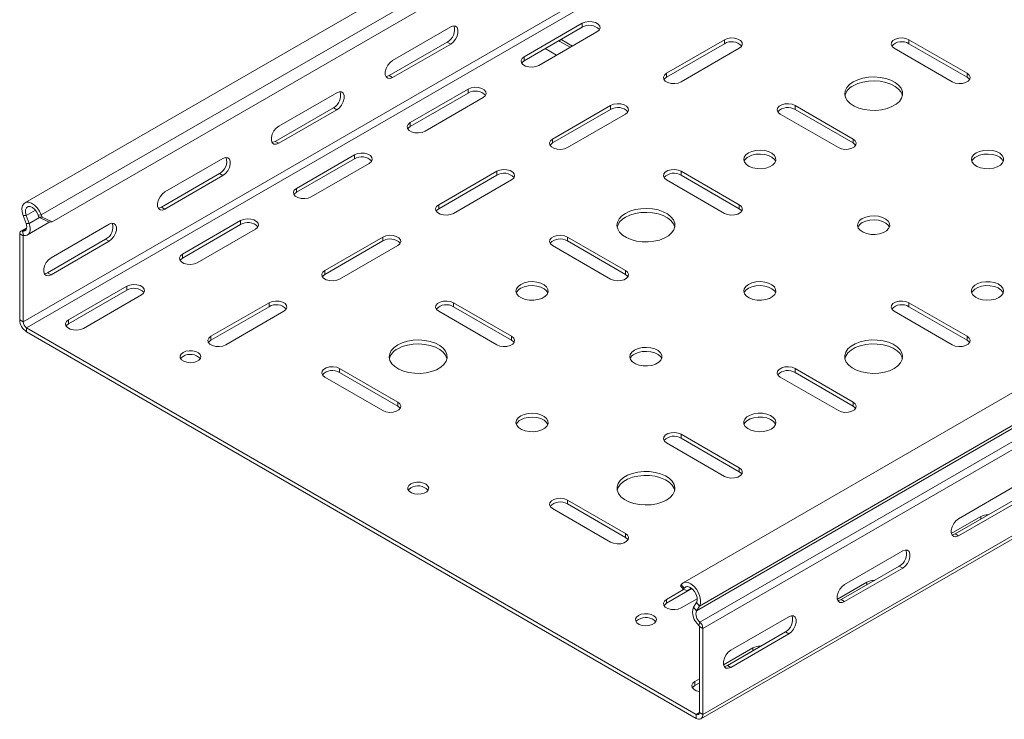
# Model space of a CAD drawing. Header units: millimetres. Extents: x -337 to 4147, y -1590 to -64.
# Tile 1 of 41: x -337 to -31, y -1318 to -1101. Entities that reach past the tile are written whole.
import ezdxf

# ---------------------------------------------------------------- set-up
doc = ezdxf.new("R2010")
doc.units = ezdxf.units.MM

msp = doc.modelspace()

# ---------------------------------------------------------------- linework, layer by layer
at = {"color": 7, "linetype": 'Continuous', "lineweight": 15}
for p, q in [((-87.85, -1015.26), (-335.33, -1158.13)), ((-326.92, -1164.07), (-83.68, -1023.65)), ((-221.18, -1113.96), (-203.15, -1103.55)), ((-162.32, -1102.43), (-180.35, -1112.84)), ((-162.32, -1103.66), (-180.35, -1114.07)), ((-175.75, -1115.5), (-157.72, -1105.09)), ((-222.25, -1118.66), (-204.21, -1108.25)), ((-203.15, -1108.86), (-221.18, -1119.27)), ((-169.21, -1108.05), (-169.59, -1107.86)), ((-166.03, -1109.88), (-169.21, -1108.05)), ((-165.32, -1109.48), (-168.86, -1107.43)), ((-118.12, -1107.54), (-136.15, -1117.95)), ((-118.12, -1108.76), (-136.15, -1119.17)), ((-42.82, -1117.95), (-60.85, -1107.54)), ((-42.82, -1119.17), (-60.85, -1108.76)), ((-173.81, -1110.29), (-170.27, -1112.33)), ((-131.56, -1120.6), (-113.53, -1110.19)), ((-65.44, -1110.19), (-47.41, -1120.6)), ((-256.54, -1134.37), (-238.51, -1123.96)), ((-197.67, -1122.84), (-215.7, -1133.25)), ((-197.67, -1124.07), (-215.7, -1134.48)), ((-211.11, -1135.91), (-193.08, -1125.5)), ((-153.48, -1127.95), (-171.51, -1138.36)), ((-78.17, -1138.36), (-96.2, -1127.95)), ((-257.6, -1139.07), (-239.57, -1128.66)), ((-238.51, -1129.27), (-256.54, -1139.68)), ((-153.48, -1129.17), (-171.51, -1139.58)), ((-166.91, -1141.01), (-148.88, -1130.6)), ((-100.8, -1130.6), (-82.77, -1141.01)), ((-78.17, -1139.58), (-96.2, -1129.17)), ((116.51, -1133.23), (-130.98, -1276.1)), ((-233.03, -1143.25), (-251.06, -1153.66)), ((-291.9, -1154.78), (-273.86, -1144.37)), ((-233.03, -1144.48), (-251.06, -1154.89)), ((-246.46, -1156.32), (-228.43, -1145.91)), ((-292.96, -1159.48), (-274.92, -1149.07)), ((-188.83, -1148.36), (-206.87, -1158.77)), ((-113.53, -1158.77), (-131.56, -1148.36)), ((-273.86, -1149.68), (-291.9, -1160.09)), ((-188.83, -1149.58), (-206.87, -1159.99)), ((-202.27, -1161.42), (-184.24, -1151.01)), ((-136.15, -1151.01), (-118.12, -1161.42)), ((-113.53, -1159.99), (-131.56, -1149.58)), ((-334.99, -1164.6), (-335.89, -1162.13)), ((-334.06, -1164.56), (-334.96, -1162.1)), ((-334.55, -1168.12), (-327.58, -1164.09)), ((-331.21, -1161.95), (-330.98, -1162.59)), ((-330.98, -1162.59), (-330.04, -1162.56)), ((-327.86, -1164.11), (-330.98, -1162.59)), ((-330.28, -1161.92), (-330.04, -1162.56)), ((-330.04, -1162.56), (-326.92, -1164.07)), ((-326.92, -1164.07), (-327.86, -1164.11)), ((-327.25, -1175.19), (-309.22, -1164.78)), ((-268.38, -1163.66), (-286.42, -1174.07)), ((-336.97, -1194.48), (-336.97, -1167.79)), ((-334.8, -1165.92), (-336.6, -1166.96)), ((-268.38, -1164.89), (-286.42, -1175.3)), ((-281.82, -1176.73), (-263.79, -1166.32)), ((-335.91, -1195.1), (-335.91, -1168.4)), ((-328.31, -1179.89), (-310.28, -1169.48)), ((-309.22, -1170.09), (-327.25, -1180.5)), ((-224.19, -1168.77), (-242.22, -1179.18)), ((-224.19, -1169.99), (-242.22, -1180.4)), ((-148.88, -1179.18), (-166.91, -1168.77)), ((-148.88, -1180.4), (-166.91, -1169.99)), ((-237.62, -1181.83), (-219.59, -1171.42)), ((-171.51, -1171.42), (-153.48, -1181.83)), ((-303.74, -1184.07), (-321.77, -1194.48)), ((-303.74, -1185.3), (-321.77, -1195.71)), ((-317.17, -1197.14), (-299.14, -1186.73)), ((-259.55, -1189.18), (-277.58, -1199.59)), ((-184.24, -1199.59), (-202.27, -1189.18)), ((-42.82, -1199.59), (-60.85, -1189.18)), ((-259.55, -1190.4), (-277.58, -1200.81)), ((-272.98, -1202.24), (-254.95, -1191.83)), ((-206.87, -1191.83), (-188.83, -1202.24)), ((-184.24, -1200.81), (-202.27, -1190.4)), ((-65.44, -1191.83), (-47.41, -1202.24)), ((-42.82, -1200.81), (-60.85, -1190.4)), ((-126.96, -1316.94), (-334.85, -1196.93)), ((-126.96, -1318.17), (-334.85, -1198.16)), ((-219.59, -1220), (-237.62, -1209.59)), ((-78.17, -1220), (-96.2, -1209.59)), ((-242.22, -1212.24), (-224.19, -1222.65)), ((-219.59, -1221.22), (-237.62, -1210.81)), ((-100.8, -1212.24), (-82.77, -1222.65)), ((-78.17, -1221.22), (-96.2, -1210.81)), ((-113.53, -1240.41), (-131.56, -1230)), ((-113.53, -1241.63), (-131.56, -1231.22)), ((-136.15, -1232.65), (-118.12, -1243.06)), ((-125.46, -1318.32), (16.58, -1236.32)), ((-27.44, -1245.81), (-45.47, -1256.22)), ((-148.88, -1260.82), (-166.91, -1250.41)), ((-171.51, -1253.06), (-153.48, -1263.47)), ((-148.88, -1262.04), (-166.91, -1251.63)), ((-46.53, -1260.92), (-28.5, -1250.51)), ((-45.47, -1261.53), (-27.44, -1251.12)), ((-38.57, -1255.51), (-47.7, -1260.78)), ((-62.79, -1266.22), (-80.82, -1276.63)), ((-81.88, -1281.33), (-63.85, -1270.92)), ((-80.82, -1281.94), (-62.79, -1271.53)), ((-128.25, -1277.89), (-136.15, -1282.45)), ((-131.77, -1277.02), (-131.54, -1276.65)), ((-131.77, -1277.02), (-130.83, -1278.13)), ((-130.83, -1278.13), (-130.6, -1277.76)), ((-129.71, -1278.49), (-128.42, -1277.75)), ((-73.93, -1275.92), (-83.06, -1281.19)), ((-130.81, -1278.14), (-136.15, -1281.23)), ((-130.83, -1278.13), (-129.71, -1278.49)), ((-131.56, -1283.88), (-126.62, -1281.03)), ((-126.86, -1282.23), (-127.76, -1283.66)), ((-125.92, -1283.35), (-126.82, -1284.77)), ((-98.15, -1286.63), (-116.18, -1297.04)), ((-125.9, -1289.63), (-125.9, -1316.33)), ((-124.84, -1290.25), (-124.84, -1316.94)), ((-117.24, -1301.74), (-99.21, -1291.33)), ((-116.18, -1302.35), (-98.15, -1291.94)), ((-109.28, -1296.33), (-118.41, -1301.6)), ((-125.9, -1305.92), (-127.32, -1306.74)), ((-125.9, -1307.15), (-127.32, -1307.96))]:
    msp.add_line(p, q, dxfattribs=at)
at = {"color": 7, "linetype": 'Continuous', "lineweight": 0}
for p, q in [((-330.28, -1161.92), (-82.79, -1019.05)), ((-335.91, -1195.1), (-88.43, -1052.22)), ((-334.85, -1196.93), (-87.36, -1054.06)), ((-162.32, -1103.66), (-162.32, -1102.43)), ((-204.21, -1108.25), (-203.15, -1108.86)), ((-169.21, -1108.05), (-169.21, -1107.64)), ((-118.12, -1108.76), (-118.12, -1107.54)), ((-60.85, -1108.76), (-60.85, -1107.54)), ((-180.35, -1114.07), (-180.35, -1112.84)), ((-222.25, -1118.66), (-221.18, -1119.27)), ((-136.15, -1119.17), (-136.15, -1117.95)), ((-42.82, -1119.17), (-42.82, -1117.95)), ((-197.67, -1124.07), (-197.67, -1122.84)), ((-153.48, -1129.17), (-153.48, -1127.95)), ((-96.2, -1129.17), (-96.2, -1127.95)), ((-239.57, -1128.66), (-238.51, -1129.27)), ((-215.7, -1134.48), (-215.7, -1133.25)), ((-257.6, -1139.07), (-256.54, -1139.68)), ((-171.51, -1139.58), (-171.51, -1138.36)), ((-78.17, -1139.58), (-78.17, -1138.36)), ((-233.03, -1144.48), (-233.03, -1143.25)), ((-126.82, -1284.77), (120.67, -1141.9)), ((-125.92, -1283.35), (121.56, -1140.47)), ((-125.76, -1288.31), (121.73, -1145.44)), ((-274.92, -1149.07), (-273.86, -1149.68)), ((-188.83, -1149.58), (-188.83, -1148.36)), ((-131.56, -1149.58), (-131.56, -1148.36)), ((-124.84, -1290.25), (122.65, -1147.38)), ((-251.06, -1154.89), (-251.06, -1153.66)), ((-334.96, -1162.1), (-332.09, -1160.44)), ((-292.96, -1159.48), (-291.9, -1160.09)), ((-206.87, -1159.99), (-206.87, -1158.77)), ((-113.53, -1159.99), (-113.53, -1158.77)), ((-334.96, -1162.1), (-335.89, -1162.13)), ((-334.99, -1164.6), (-334.06, -1164.56)), ((-334.06, -1164.56), (-330.8, -1162.68)), ((-330.28, -1161.92), (-331.21, -1161.95)), ((-268.38, -1164.89), (-268.38, -1163.66)), ((-335.91, -1168.4), (-336.97, -1167.79)), ((-336.06, -1166.9), (-334.86, -1166.21)), ((-336.06, -1166.9), (-335.76, -1168.25)), ((-335.91, -1168.4), (-335.69, -1168.27)), ((-310.28, -1169.48), (-309.22, -1170.09)), ((-224.19, -1169.99), (-224.19, -1168.77)), ((-166.91, -1169.99), (-166.91, -1168.77)), ((-286.42, -1175.3), (-286.42, -1174.07)), ((-328.31, -1179.89), (-327.25, -1180.5)), ((-242.22, -1180.4), (-242.22, -1179.18)), ((-148.88, -1180.4), (-148.88, -1179.18)), ((-303.74, -1185.3), (-303.74, -1184.07)), ((-259.55, -1190.4), (-259.55, -1189.18)), ((-202.27, -1190.4), (-202.27, -1189.18)), ((-60.85, -1190.4), (-60.85, -1189.18)), ((-336.97, -1194.48), (-335.91, -1195.1)), ((-321.77, -1195.71), (-321.77, -1194.48)), ((-334.85, -1196.93), (-334.85, -1198.16)), ((-277.58, -1200.81), (-277.58, -1199.59)), ((-184.24, -1200.81), (-184.24, -1199.59)), ((-42.82, -1200.81), (-42.82, -1199.59)), ((-237.62, -1210.81), (-237.62, -1209.59)), ((-96.2, -1210.81), (-96.2, -1209.59)), ((-219.59, -1221.22), (-219.59, -1220)), ((-78.17, -1221.22), (-78.17, -1220)), ((-131.56, -1231.22), (-131.56, -1230)), ((-124.84, -1316.94), (16.58, -1235.3)), ((-113.53, -1241.63), (-113.53, -1240.41)), ((-166.91, -1251.63), (-166.91, -1250.41)), ((-38.57, -1256.32), (-38.57, -1255.51)), ((-148.88, -1262.04), (-148.88, -1260.82)), ((-46.53, -1260.92), (-45.47, -1261.53)), ((-63.85, -1270.92), (-62.79, -1271.53)), ((-130.6, -1277.76), (-131.54, -1276.65)), ((-130.6, -1277.76), (-129.73, -1277.26)), ((-73.93, -1276.73), (-73.93, -1275.92)), ((-136.15, -1282.45), (-136.15, -1281.23)), ((-127.76, -1283.66), (-126.82, -1284.77)), ((-125.92, -1283.35), (-126.86, -1282.23)), ((-81.88, -1281.33), (-80.82, -1281.94)), ((-125.76, -1288.31), (-126.05, -1289.31)), ((-124.84, -1290.25), (-125.9, -1289.63)), ((-99.21, -1291.33), (-98.15, -1291.94)), ((-109.28, -1297.14), (-109.28, -1296.33)), ((-117.24, -1301.74), (-116.18, -1302.35)), ((-127.32, -1307.96), (-127.32, -1306.74)), ((-126.96, -1316.94), (-125.9, -1316.33)), ((-126.96, -1318.17), (-126.96, -1316.94)), ((-125.9, -1316.33), (-124.84, -1316.94))]:
    msp.add_line(p, q, dxfattribs=at)
at = {"color": 7, "linetype": 'Continuous', "lineweight": 15, "flags": 128}
for points in [[(-203.15, -1103.55), (-202.37, -1103.26), (-201.68, -1103.32), (-201.16, -1103.73), (-200.89, -1104.44), (-200.89, -1105.36), (-201.16, -1106.39), (-201.68, -1107.39), (-202.37, -1108.25), (-203.15, -1108.86)], [(-157.72, -1105.09), (-157.07, -1104.55), (-156.78, -1103.92), (-156.88, -1103.27), (-157.36, -1102.68), (-158.16, -1102.22), (-159.18, -1101.95), (-160.3, -1101.89), (-161.39, -1102.06), (-162.32, -1102.43)], [(-113.53, -1110.19), (-112.88, -1109.66), (-112.59, -1109.03), (-112.69, -1108.38), (-113.16, -1107.79), (-113.96, -1107.33), (-114.98, -1107.05), (-116.11, -1106.99), (-117.2, -1107.16), (-118.12, -1107.54)], [(-60.85, -1107.54), (-61.77, -1107.16), (-62.86, -1106.99), (-63.99, -1107.05), (-65.01, -1107.33), (-65.81, -1107.79), (-66.29, -1108.38), (-66.38, -1109.03), (-66.09, -1109.66), (-65.44, -1110.19)], [(-180.35, -1112.84), (-181, -1113.38), (-181.29, -1114.01), (-181.19, -1114.65), (-180.71, -1115.25), (-179.92, -1115.71), (-178.89, -1115.98), (-177.77, -1116.04), (-176.68, -1115.87), (-175.75, -1115.5)], [(-221.18, -1119.27), (-221.97, -1119.56), (-222.66, -1119.5), (-223.17, -1119.09), (-223.45, -1118.38), (-223.45, -1117.46), (-223.17, -1116.44), (-222.66, -1115.44), (-221.97, -1114.58), (-221.18, -1113.96)], [(-180.35, -1114.07), (-181, -1114.6), (-181.12, -1114.78)], [(-223.25, -1118.97), (-223.03, -1118.95), (-222.25, -1118.66)], [(-136.15, -1117.95), (-136.8, -1118.48), (-137.09, -1119.11), (-137, -1119.76), (-136.52, -1120.35), (-135.72, -1120.81), (-134.7, -1121.08), (-133.57, -1121.14), (-132.48, -1120.97), (-131.56, -1120.6)], [(-47.41, -1120.6), (-46.49, -1120.97), (-45.4, -1121.14), (-44.27, -1121.08), (-43.25, -1120.81), (-42.45, -1120.35), (-41.98, -1119.76), (-41.88, -1119.11), (-42.17, -1118.48), (-42.82, -1117.95)], [(-136.15, -1119.17), (-136.8, -1119.7), (-136.93, -1119.88)], [(-78.17, -1120.6), (-79.32, -1121.41), (-80.17, -1122.35), (-80.67, -1123.36), (-80.81, -1124.4), (-80.58, -1125.45), (-79.99, -1126.44), (-79.06, -1127.35), (-77.84, -1128.13), (-76.37, -1128.75), (-74.72, -1129.19), (-72.95, -1129.43), (-71.12, -1129.45), (-69.33, -1129.27), (-67.64, -1128.88), (-66.12, -1128.3), (-64.83, -1127.56), (-63.83, -1126.68), (-63.16, -1125.7), (-62.83, -1124.67), (-62.88, -1123.62), (-63.29, -1122.59), (-64.05, -1121.64), (-65.13, -1120.79), (-66.48, -1120.08), (-68.05, -1119.55), (-69.77, -1119.21), (-71.58, -1119.08), (-73.4, -1119.16), (-75.15, -1119.45), (-76.76, -1119.93), (-78.17, -1120.6)], [(-62.87, -1124.88), (-62.88, -1124.84), (-63.29, -1123.82), (-64.05, -1122.86), (-65.13, -1122.01), (-66.48, -1121.31), (-68.05, -1120.78), (-69.77, -1120.44), (-71.58, -1120.3), (-73.4, -1120.38), (-75.15, -1120.67), (-76.76, -1121.16), (-78.17, -1121.82)], [(-42.04, -1119.88), (-42.17, -1119.7), (-42.82, -1119.17)], [(-238.51, -1123.96), (-237.72, -1123.67), (-237.03, -1123.73), (-236.52, -1124.14), (-236.25, -1124.85), (-236.25, -1125.77), (-236.52, -1126.8), (-237.03, -1127.8), (-237.72, -1128.66), (-238.51, -1129.27)], [(-193.08, -1125.5), (-192.43, -1124.96), (-192.14, -1124.33), (-192.24, -1123.68), (-192.71, -1123.09), (-193.51, -1122.63), (-194.53, -1122.36), (-195.66, -1122.3), (-196.75, -1122.47), (-197.67, -1122.84)], [(-148.88, -1130.6), (-148.24, -1130.07), (-147.94, -1129.44), (-148.04, -1128.79), (-148.52, -1128.2), (-149.32, -1127.74), (-150.34, -1127.46), (-151.46, -1127.4), (-152.55, -1127.57), (-153.48, -1127.95)], [(-96.2, -1127.95), (-97.13, -1127.57), (-98.22, -1127.4), (-99.34, -1127.46), (-100.37, -1127.74), (-101.16, -1128.2), (-101.64, -1128.79), (-101.74, -1129.44), (-101.45, -1130.07), (-100.8, -1130.6)], [(-215.7, -1133.25), (-216.35, -1133.79), (-216.64, -1134.42), (-216.55, -1135.07), (-216.07, -1135.66), (-215.27, -1136.12), (-214.25, -1136.39), (-213.12, -1136.45), (-212.03, -1136.28), (-211.11, -1135.91)], [(-256.54, -1139.68), (-257.33, -1139.97), (-258.02, -1139.91), (-258.53, -1139.5), (-258.8, -1138.79), (-258.8, -1137.87), (-258.53, -1136.85), (-258.02, -1135.85), (-257.33, -1134.99), (-256.54, -1134.37)], [(-215.7, -1134.48), (-216.35, -1135.01), (-216.48, -1135.19)], [(-258.61, -1139.38), (-258.39, -1139.36), (-257.6, -1139.07)], [(-171.51, -1138.36), (-172.16, -1138.89), (-172.45, -1139.52), (-172.35, -1140.17), (-171.87, -1140.76), (-171.08, -1141.22), (-170.05, -1141.49), (-168.93, -1141.55), (-167.84, -1141.38), (-166.91, -1141.01)], [(-171.51, -1139.58), (-172.16, -1140.11), (-172.28, -1140.29)], [(-82.77, -1141.01), (-81.84, -1141.38), (-80.75, -1141.55), (-79.63, -1141.49), (-78.61, -1141.22), (-77.81, -1140.76), (-77.33, -1140.17), (-77.23, -1139.52), (-77.52, -1138.89), (-78.17, -1138.36)], [(-77.4, -1140.29), (-77.52, -1140.11), (-78.17, -1139.58)], [(-228.43, -1145.91), (-227.78, -1145.37), (-227.49, -1144.74), (-227.59, -1144.09), (-228.07, -1143.5), (-228.87, -1143.04), (-229.89, -1142.77), (-231.01, -1142.71), (-232.1, -1142.88), (-233.03, -1143.25)], [(-110.7, -1142.64), (-111.52, -1143.27), (-112.02, -1144), (-112.16, -1144.78), (-111.93, -1145.56), (-111.34, -1146.27), (-110.45, -1146.86), (-109.31, -1147.29), (-108.01, -1147.53), (-106.65, -1147.55), (-105.33, -1147.37), (-104.14, -1146.98), (-103.18, -1146.43), (-102.51, -1145.74), (-102.19, -1144.98), (-102.24, -1144.19), (-102.65, -1143.44), (-103.39, -1142.79), (-104.42, -1142.27), (-105.65, -1141.93), (-106.99, -1141.8), (-108.35, -1141.88), (-109.61, -1142.17), (-110.7, -1142.64)], [(-102.28, -1145.29), (-102.65, -1144.67), (-103.39, -1144.01), (-104.42, -1143.49), (-105.65, -1143.16), (-106.99, -1143.02), (-108.35, -1143.1), (-109.61, -1143.39), (-110.7, -1143.87)], [(-39.99, -1142.64), (-40.81, -1143.27), (-41.31, -1144), (-41.45, -1144.78), (-41.22, -1145.56), (-40.63, -1146.27), (-39.74, -1146.86), (-38.6, -1147.29), (-37.3, -1147.53), (-35.94, -1147.55), (-34.62, -1147.37), (-33.43, -1146.98), (-32.47, -1146.43), (-31.8, -1145.74), (-31.48, -1144.98), (-31.53, -1144.19), (-31.94, -1143.44), (-32.68, -1142.79), (-33.71, -1142.27), (-34.94, -1141.93), (-36.28, -1141.8), (-37.64, -1141.88), (-38.9, -1142.17), (-39.99, -1142.64)], [(-31.57, -1145.29), (-31.94, -1144.67), (-32.68, -1144.01), (-33.71, -1143.49), (-34.94, -1143.16), (-36.28, -1143.02), (-37.64, -1143.1), (-38.9, -1143.39), (-39.99, -1143.87)], [(-273.86, -1144.37), (-273.08, -1144.08), (-272.39, -1144.14), (-271.87, -1144.55), (-271.6, -1145.26), (-271.6, -1146.18), (-271.87, -1147.21), (-272.39, -1148.21), (-273.08, -1149.07), (-273.86, -1149.68)], [(-184.24, -1151.01), (-183.59, -1150.48), (-183.3, -1149.85), (-183.4, -1149.2), (-183.87, -1148.61), (-184.67, -1148.15), (-185.7, -1147.87), (-186.82, -1147.81), (-187.91, -1147.98), (-188.83, -1148.36)], [(-131.56, -1148.36), (-132.48, -1147.98), (-133.57, -1147.81), (-134.7, -1147.87), (-135.72, -1148.15), (-136.52, -1148.61), (-137, -1149.2), (-137.09, -1149.85), (-136.8, -1150.48), (-136.15, -1151.01)], [(-291.9, -1160.09), (-292.68, -1160.38), (-293.37, -1160.32), (-293.89, -1159.91), (-294.16, -1159.2), (-294.16, -1158.28), (-293.89, -1157.26), (-293.37, -1156.26), (-292.68, -1155.4), (-291.9, -1154.78)], [(-251.06, -1153.66), (-251.71, -1154.2), (-252, -1154.83), (-251.9, -1155.48), (-251.42, -1156.07), (-250.63, -1156.53), (-249.6, -1156.8), (-248.48, -1156.86), (-247.39, -1156.69), (-246.46, -1156.32)], [(-251.06, -1154.89), (-251.71, -1155.42), (-251.83, -1155.6)], [(-335.89, -1162.13), (-336.2, -1160.97), (-336.26, -1159.9), (-336.05, -1158.99), (-335.61, -1158.33), (-334.97, -1157.98), (-334.17, -1157.95), (-333.28, -1158.24), (-332.38, -1158.85), (-331.53, -1159.71), (-330.81, -1160.76), (-330.28, -1161.92)], [(-334.96, -1162.1), (-335.18, -1161.16), (-335.16, -1160.32), (-334.88, -1159.69), (-334.39, -1159.34), (-333.74, -1159.32), (-333.01, -1159.62), (-332.29, -1160.21), (-331.67, -1161.02), (-331.21, -1161.95)], [(-293.96, -1159.79), (-293.74, -1159.77), (-292.96, -1159.48)], [(-206.87, -1158.77), (-207.51, -1159.3), (-207.81, -1159.93), (-207.71, -1160.58), (-207.23, -1161.17), (-206.43, -1161.63), (-205.41, -1161.9), (-204.28, -1161.96), (-203.19, -1161.79), (-202.27, -1161.42)], [(-206.87, -1159.99), (-207.51, -1160.52), (-207.64, -1160.7)], [(-148.88, -1161.42), (-150.03, -1162.23), (-150.88, -1163.17), (-151.38, -1164.18), (-151.52, -1165.22), (-151.29, -1166.27), (-150.7, -1167.26), (-149.77, -1168.17), (-148.55, -1168.95), (-147.08, -1169.57), (-145.43, -1170.01), (-143.66, -1170.25), (-141.84, -1170.27), (-140.04, -1170.09), (-138.35, -1169.7), (-136.83, -1169.12), (-135.54, -1168.38), (-134.54, -1167.5), (-133.87, -1166.52), (-133.54, -1165.49), (-133.59, -1164.44), (-134, -1163.41), (-134.76, -1162.46), (-135.84, -1161.61), (-137.19, -1160.9), (-138.76, -1160.37), (-140.48, -1160.03), (-142.29, -1159.9), (-144.11, -1159.98), (-145.86, -1160.27), (-147.47, -1160.75), (-148.88, -1161.42)], [(-133.58, -1165.71), (-133.59, -1165.66), (-134, -1164.64), (-134.76, -1163.68), (-135.84, -1162.83), (-137.19, -1162.13), (-138.76, -1161.6), (-140.48, -1161.26), (-142.29, -1161.12), (-144.11, -1161.2), (-145.86, -1161.49), (-147.47, -1161.98), (-148.88, -1162.64)], [(-118.12, -1161.42), (-117.2, -1161.79), (-116.11, -1161.96), (-114.98, -1161.9), (-113.96, -1161.63), (-113.16, -1161.17), (-112.69, -1160.58), (-112.59, -1159.93), (-112.88, -1159.3), (-113.53, -1158.77)], [(-112.75, -1160.7), (-112.88, -1160.52), (-113.53, -1159.99)], [(-336.06, -1166.9), (-335.7, -1166.94), (-335.38, -1166.86), (-335.11, -1166.67), (-334.92, -1166.39), (-334.81, -1166.02), (-334.79, -1165.58), (-334.85, -1165.1), (-334.99, -1164.6)], [(-335.76, -1168.25), (-335.18, -1168.31), (-334.67, -1168.18), (-334.25, -1167.89), (-333.95, -1167.43), (-333.77, -1166.84), (-333.73, -1166.14), (-333.83, -1165.37), (-334.06, -1164.56)], [(-309.22, -1164.78), (-308.43, -1164.49), (-307.74, -1164.55), (-307.23, -1164.96), (-306.96, -1165.67), (-306.96, -1166.59), (-307.23, -1167.62), (-307.74, -1168.62), (-308.43, -1169.48), (-309.22, -1170.09)], [(-263.79, -1166.32), (-263.14, -1165.78), (-262.85, -1165.15), (-262.95, -1164.51), (-263.42, -1163.91), (-264.22, -1163.45), (-265.24, -1163.18), (-266.37, -1163.12), (-267.46, -1163.29), (-268.38, -1163.66)], [(-75.34, -1163.05), (-76.17, -1163.68), (-76.67, -1164.41), (-76.81, -1165.19), (-76.57, -1165.97), (-75.99, -1166.68), (-75.09, -1167.27), (-73.96, -1167.7), (-72.66, -1167.94), (-71.3, -1167.96), (-69.97, -1167.78), (-68.79, -1167.39), (-67.82, -1166.84), (-67.16, -1166.15), (-66.83, -1165.39), (-66.88, -1164.6), (-67.29, -1163.85), (-68.04, -1163.2), (-69.07, -1162.68), (-70.3, -1162.34), (-71.64, -1162.21), (-72.99, -1162.29), (-74.26, -1162.58), (-75.34, -1163.05)], [(-66.92, -1165.71), (-67.29, -1165.08), (-68.04, -1164.42), (-69.07, -1163.9), (-70.3, -1163.57), (-71.64, -1163.43), (-72.99, -1163.51), (-74.26, -1163.8), (-75.34, -1164.28)], [(-336.97, -1167.79), (-336.96, -1167.56), (-336.91, -1167.36), (-336.83, -1167.19), (-336.72, -1167.05), (-336.58, -1166.95), (-336.43, -1166.89), (-336.25, -1166.88), (-336.06, -1166.9)], [(-335.91, -1168.4), (-335.91, -1168.36), (-335.9, -1168.33), (-335.89, -1168.3), (-335.87, -1168.28), (-335.85, -1168.26), (-335.82, -1168.25), (-335.79, -1168.25), (-335.76, -1168.25)], [(-219.59, -1171.42), (-218.95, -1170.89), (-218.65, -1170.26), (-218.75, -1169.61), (-219.23, -1169.02), (-220.03, -1168.56), (-221.05, -1168.28), (-222.17, -1168.22), (-223.27, -1168.39), (-224.19, -1168.77)], [(-166.91, -1168.77), (-167.84, -1168.39), (-168.93, -1168.22), (-170.05, -1168.28), (-171.08, -1168.56), (-171.87, -1169.02), (-172.35, -1169.61), (-172.45, -1170.26), (-172.16, -1170.89), (-171.51, -1171.42)], [(-327.25, -1180.5), (-328.04, -1180.79), (-328.73, -1180.73), (-329.24, -1180.32), (-329.51, -1179.61), (-329.51, -1178.69), (-329.24, -1177.67), (-328.73, -1176.67), (-328.04, -1175.81), (-327.25, -1175.19)], [(-286.42, -1174.07), (-287.06, -1174.61), (-287.35, -1175.24), (-287.26, -1175.89), (-286.78, -1176.48), (-285.98, -1176.94), (-284.96, -1177.21), (-283.83, -1177.27), (-282.74, -1177.1), (-281.82, -1176.73)], [(-286.42, -1175.3), (-287.06, -1175.83), (-287.19, -1176.01)], [(-329.32, -1180.2), (-329.1, -1180.18), (-328.31, -1179.89)], [(-242.22, -1179.18), (-242.87, -1179.71), (-243.16, -1180.34), (-243.06, -1180.99), (-242.59, -1181.58), (-241.79, -1182.04), (-240.76, -1182.31), (-239.64, -1182.37), (-238.55, -1182.2), (-237.62, -1181.83)], [(-153.48, -1181.83), (-152.55, -1182.2), (-151.46, -1182.37), (-150.34, -1182.31), (-149.32, -1182.04), (-148.52, -1181.58), (-148.04, -1180.99), (-147.94, -1180.34), (-148.24, -1179.71), (-148.88, -1179.18)], [(-242.22, -1180.4), (-242.87, -1180.93), (-242.99, -1181.11)], [(-181.41, -1183.46), (-182.23, -1184.09), (-182.73, -1184.82), (-182.87, -1185.6), (-182.64, -1186.38), (-182.06, -1187.09), (-181.16, -1187.68), (-180.02, -1188.11), (-178.72, -1188.35), (-177.36, -1188.37), (-176.04, -1188.19), (-174.85, -1187.8), (-173.89, -1187.25), (-173.22, -1186.56), (-172.9, -1185.8), (-172.95, -1185.01), (-173.36, -1184.26), (-174.11, -1183.61), (-175.13, -1183.09), (-176.36, -1182.75), (-177.7, -1182.62), (-179.06, -1182.7), (-180.32, -1182.99), (-181.41, -1183.46)], [(-148.11, -1181.11), (-148.24, -1180.93), (-148.88, -1180.4)], [(-110.7, -1183.46), (-111.52, -1184.09), (-112.02, -1184.82), (-112.16, -1185.6), (-111.93, -1186.38), (-111.34, -1187.09), (-110.45, -1187.68), (-109.31, -1188.11), (-108.01, -1188.35), (-106.65, -1188.37), (-105.33, -1188.19), (-104.14, -1187.8), (-103.18, -1187.25), (-102.51, -1186.56), (-102.19, -1185.8), (-102.24, -1185.01), (-102.65, -1184.26), (-103.39, -1183.61), (-104.42, -1183.09), (-105.65, -1182.75), (-106.99, -1182.62), (-108.35, -1182.7), (-109.61, -1182.99), (-110.7, -1183.46)], [(-32.92, -1187.54), (-32.09, -1186.92), (-31.59, -1186.19), (-31.46, -1185.4), (-31.69, -1184.63), (-32.27, -1183.92), (-33.17, -1183.33), (-34.31, -1182.9), (-35.6, -1182.66), (-36.96, -1182.63), (-38.29, -1182.82), (-39.47, -1183.2), (-40.44, -1183.76), (-41.1, -1184.44), (-41.43, -1185.21), (-41.38, -1185.99), (-40.97, -1186.74), (-40.22, -1187.4), (-39.2, -1187.92), (-37.97, -1188.25), (-36.62, -1188.39), (-35.27, -1188.31), (-34, -1188.02), (-32.92, -1187.54)], [(-299.14, -1186.73), (-298.5, -1186.19), (-298.2, -1185.56), (-298.3, -1184.92), (-298.78, -1184.32), (-299.58, -1183.86), (-300.6, -1183.59), (-301.72, -1183.53), (-302.81, -1183.7), (-303.74, -1184.07)], [(-172.99, -1186.12), (-173.36, -1185.49), (-174.11, -1184.83), (-175.13, -1184.31), (-176.36, -1183.98), (-177.7, -1183.84), (-179.06, -1183.92), (-180.32, -1184.21), (-181.41, -1184.69)], [(-102.28, -1186.12), (-102.65, -1185.49), (-103.39, -1184.83), (-104.42, -1184.31), (-105.65, -1183.98), (-106.99, -1183.84), (-108.35, -1183.92), (-109.61, -1184.21), (-110.7, -1184.69)], [(-31.57, -1186.12), (-31.69, -1185.85), (-32.27, -1185.14), (-33.17, -1184.55), (-34.31, -1184.12), (-35.6, -1183.88), (-36.96, -1183.86), (-38.29, -1184.04), (-39.47, -1184.43), (-40.44, -1184.98), (-41.1, -1185.67), (-41.34, -1186.12)], [(-254.95, -1191.83), (-254.3, -1191.3), (-254.01, -1190.67), (-254.11, -1190.02), (-254.58, -1189.43), (-255.38, -1188.97), (-256.41, -1188.69), (-257.53, -1188.63), (-258.62, -1188.8), (-259.55, -1189.18)], [(-202.27, -1189.18), (-203.19, -1188.8), (-204.28, -1188.63), (-205.41, -1188.69), (-206.43, -1188.97), (-207.23, -1189.43), (-207.71, -1190.02), (-207.81, -1190.67), (-207.51, -1191.3), (-206.87, -1191.83)], [(-60.85, -1189.18), (-61.77, -1188.8), (-62.86, -1188.63), (-63.99, -1188.69), (-65.01, -1188.97), (-65.81, -1189.43), (-66.29, -1190.02), (-66.38, -1190.67), (-66.09, -1191.3), (-65.44, -1191.83)], [(-321.77, -1194.48), (-322.42, -1195.02), (-322.71, -1195.65), (-322.61, -1196.3), (-322.13, -1196.89), (-321.34, -1197.35), (-320.31, -1197.62), (-319.19, -1197.68), (-318.1, -1197.51), (-317.17, -1197.14)], [(-321.77, -1195.71), (-322.42, -1196.24), (-322.54, -1196.42)], [(-277.58, -1199.59), (-278.22, -1200.12), (-278.52, -1200.75), (-278.42, -1201.4), (-277.94, -1201.99), (-277.14, -1202.45), (-276.12, -1202.72), (-274.99, -1202.78), (-273.9, -1202.61), (-272.98, -1202.24)], [(-277.58, -1200.81), (-278.22, -1201.34), (-278.35, -1201.53)], [(-219.59, -1202.24), (-220.74, -1203.05), (-221.59, -1203.99), (-222.09, -1205), (-222.23, -1206.04), (-222, -1207.09), (-221.41, -1208.08), (-220.48, -1208.99), (-219.26, -1209.77), (-217.8, -1210.39), (-216.14, -1210.83), (-214.37, -1211.07), (-212.55, -1211.09), (-210.75, -1210.91), (-209.06, -1210.52), (-207.54, -1209.94), (-206.25, -1209.2), (-205.25, -1208.32), (-204.58, -1207.34), (-204.26, -1206.31), (-204.3, -1205.26), (-204.71, -1204.23), (-205.47, -1203.28), (-206.55, -1202.43), (-207.9, -1201.73), (-209.47, -1201.19), (-211.2, -1200.85), (-213, -1200.72), (-214.82, -1200.8), (-216.57, -1201.09), (-218.18, -1201.57), (-219.59, -1202.24)], [(-188.83, -1202.24), (-187.91, -1202.61), (-186.82, -1202.78), (-185.7, -1202.72), (-184.67, -1202.45), (-183.87, -1201.99), (-183.4, -1201.4), (-183.3, -1200.75), (-183.59, -1200.12), (-184.24, -1199.59)], [(-183.46, -1201.53), (-183.59, -1201.34), (-184.24, -1200.81)], [(-65.44, -1209.59), (-64.29, -1208.77), (-63.45, -1207.84), (-62.95, -1206.83), (-62.81, -1205.78), (-63.04, -1204.74), (-63.63, -1203.74), (-64.55, -1202.84), (-65.77, -1202.06), (-67.24, -1201.44), (-68.9, -1201), (-70.67, -1200.76), (-72.49, -1200.73), (-74.28, -1200.92), (-75.98, -1201.31), (-77.5, -1201.89), (-78.78, -1202.63), (-79.79, -1203.51), (-80.46, -1204.48), (-80.78, -1205.52), (-80.74, -1206.57), (-80.32, -1207.59), (-79.56, -1208.55), (-78.49, -1209.4), (-77.14, -1210.1), (-75.57, -1210.63), (-73.84, -1210.97), (-72.04, -1211.11), (-70.22, -1211.03), (-68.47, -1210.74), (-66.86, -1210.25), (-65.44, -1209.59)], [(-47.41, -1202.24), (-46.49, -1202.61), (-45.4, -1202.78), (-44.27, -1202.72), (-43.25, -1202.45), (-42.45, -1201.99), (-41.98, -1201.4), (-41.88, -1200.75), (-42.17, -1200.12), (-42.82, -1199.59)], [(-42.04, -1201.53), (-42.17, -1201.34), (-42.82, -1200.81)], [(-286.24, -1204.59), (-286.86, -1205.09), (-287.17, -1205.68), (-287.12, -1206.3), (-286.73, -1206.87), (-286.04, -1207.34), (-285.12, -1207.66), (-284.07, -1207.79), (-283.01, -1207.71), (-282.05, -1207.44), (-281.3, -1207), (-280.83, -1206.45), (-280.69, -1205.84), (-280.91, -1205.23), (-281.46, -1204.7), (-282.28, -1204.3), (-283.27, -1204.08), (-284.34, -1204.05), (-285.37, -1204.23), (-286.24, -1204.59)], [(-204.29, -1206.53), (-204.3, -1206.48), (-204.71, -1205.46), (-205.47, -1204.5), (-206.55, -1203.65), (-207.9, -1202.95), (-209.47, -1202.42), (-211.2, -1202.08), (-213, -1201.94), (-214.82, -1202.02), (-216.57, -1202.31), (-218.18, -1202.8), (-219.59, -1203.46)], [(-146.05, -1203.87), (-146.88, -1204.5), (-147.38, -1205.23), (-147.52, -1206.01), (-147.28, -1206.79), (-146.7, -1207.5), (-145.8, -1208.09), (-144.67, -1208.52), (-143.37, -1208.76), (-142.01, -1208.78), (-140.68, -1208.6), (-139.5, -1208.21), (-138.53, -1207.66), (-137.87, -1206.97), (-137.55, -1206.21), (-137.59, -1205.42), (-138, -1204.67), (-138.75, -1204.02), (-139.78, -1203.5), (-141.01, -1203.16), (-142.35, -1203.03), (-143.7, -1203.11), (-144.97, -1203.4), (-146.05, -1203.87)], [(-137.63, -1206.53), (-138, -1205.9), (-138.75, -1205.24), (-139.78, -1204.72), (-141.01, -1204.39), (-142.35, -1204.25), (-143.7, -1204.33), (-144.97, -1204.62), (-146.05, -1205.1)], [(-62.87, -1206.53), (-63.04, -1205.96), (-63.63, -1204.97), (-64.55, -1204.06), (-65.77, -1203.28), (-67.24, -1202.66), (-68.9, -1202.22), (-70.67, -1201.98), (-72.49, -1201.96), (-74.28, -1202.14), (-75.98, -1202.53), (-77.5, -1203.11), (-78.78, -1203.85), (-79.79, -1204.73), (-80.46, -1205.71), (-80.75, -1206.53)], [(-286.24, -1205.81), (-286.86, -1206.31), (-287.01, -1206.53)], [(-237.62, -1209.59), (-238.55, -1209.21), (-239.64, -1209.04), (-240.76, -1209.1), (-241.79, -1209.38), (-242.59, -1209.84), (-243.06, -1210.43), (-243.16, -1211.08), (-242.87, -1211.71), (-242.22, -1212.24)], [(-96.2, -1209.59), (-97.13, -1209.21), (-98.22, -1209.04), (-99.34, -1209.1), (-100.37, -1209.38), (-101.16, -1209.84), (-101.64, -1210.43), (-101.74, -1211.08), (-101.45, -1211.71), (-100.8, -1212.24)], [(-224.19, -1222.65), (-223.27, -1223.02), (-222.17, -1223.19), (-221.05, -1223.14), (-220.03, -1222.86), (-219.23, -1222.4), (-218.75, -1221.81), (-218.65, -1221.16), (-218.95, -1220.53), (-219.59, -1220)], [(-218.82, -1221.94), (-218.95, -1221.75), (-219.59, -1221.22)], [(-82.77, -1222.65), (-81.84, -1223.02), (-80.75, -1223.19), (-79.63, -1223.14), (-78.61, -1222.86), (-77.81, -1222.4), (-77.33, -1221.81), (-77.23, -1221.16), (-77.52, -1220.53), (-78.17, -1220)], [(-77.4, -1221.94), (-77.52, -1221.75), (-78.17, -1221.22)], [(-181.41, -1224.28), (-182.23, -1224.91), (-182.73, -1225.64), (-182.87, -1226.42), (-182.64, -1227.2), (-182.06, -1227.91), (-181.16, -1228.5), (-180.02, -1228.93), (-178.72, -1229.17), (-177.36, -1229.19), (-176.04, -1229.01), (-174.85, -1228.62), (-173.89, -1228.07), (-173.22, -1227.38), (-172.9, -1226.62), (-172.95, -1225.83), (-173.36, -1225.08), (-174.11, -1224.43), (-175.13, -1223.91), (-176.36, -1223.57), (-177.7, -1223.44), (-179.06, -1223.52), (-180.32, -1223.81), (-181.41, -1224.28)], [(-172.99, -1226.94), (-173.36, -1226.31), (-174.11, -1225.65), (-175.13, -1225.13), (-176.36, -1224.8), (-177.7, -1224.66), (-179.06, -1224.74), (-180.32, -1225.03), (-181.41, -1225.51)], [(-103.63, -1228.36), (-102.81, -1227.74), (-102.31, -1227.01), (-102.17, -1226.22), (-102.4, -1225.45), (-102.98, -1224.74), (-103.88, -1224.15), (-105.02, -1223.72), (-106.31, -1223.48), (-107.67, -1223.45), (-109, -1223.64), (-110.18, -1224.02), (-111.15, -1224.58), (-111.81, -1225.26), (-112.14, -1226.03), (-112.09, -1226.81), (-111.68, -1227.56), (-110.93, -1228.22), (-109.91, -1228.74), (-108.68, -1229.07), (-107.33, -1229.21), (-105.98, -1229.13), (-104.71, -1228.84), (-103.63, -1228.36)], [(-102.28, -1226.94), (-102.4, -1226.67), (-102.98, -1225.97), (-103.88, -1225.37), (-105.02, -1224.94), (-106.31, -1224.7), (-107.67, -1224.68), (-109, -1224.86), (-110.18, -1225.25), (-111.15, -1225.8), (-111.81, -1226.49), (-112.05, -1226.94)], [(-131.56, -1230), (-132.48, -1229.62), (-133.57, -1229.45), (-134.7, -1229.51), (-135.72, -1229.79), (-136.52, -1230.25), (-137, -1230.84), (-137.09, -1231.49), (-136.8, -1232.12), (-136.15, -1232.65)], [(-118.12, -1243.06), (-117.2, -1243.43), (-116.11, -1243.6), (-114.98, -1243.55), (-113.96, -1243.27), (-113.16, -1242.81), (-112.69, -1242.22), (-112.59, -1241.57), (-112.88, -1240.94), (-113.53, -1240.41)], [(-136.15, -1250.41), (-135, -1249.59), (-134.16, -1248.66), (-133.66, -1247.65), (-133.52, -1246.6), (-133.75, -1245.56), (-134.34, -1244.56), (-135.26, -1243.66), (-136.49, -1242.88), (-137.95, -1242.26), (-139.61, -1241.82), (-141.38, -1241.58), (-143.2, -1241.55), (-144.99, -1241.74), (-146.69, -1242.13), (-148.21, -1242.71), (-149.49, -1243.45), (-150.5, -1244.33), (-151.17, -1245.3), (-151.49, -1246.34), (-151.45, -1247.39), (-151.04, -1248.41), (-150.27, -1249.37), (-149.2, -1250.22), (-147.85, -1250.92), (-146.28, -1251.45), (-144.55, -1251.79), (-142.75, -1251.93), (-140.93, -1251.85), (-139.18, -1251.56), (-137.57, -1251.07), (-136.15, -1250.41)], [(-133.58, -1247.35), (-133.75, -1246.78), (-134.34, -1245.79), (-135.26, -1244.88), (-136.49, -1244.1), (-137.95, -1243.48), (-139.61, -1243.04), (-141.38, -1242.8), (-143.2, -1242.78), (-144.99, -1242.96), (-146.69, -1243.35), (-148.21, -1243.93), (-149.49, -1244.68), (-150.5, -1245.55), (-151.17, -1246.53), (-151.46, -1247.35)], [(-112.75, -1242.35), (-112.88, -1242.16), (-113.53, -1241.63)], [(-215.53, -1245.41), (-216.15, -1245.91), (-216.45, -1246.5), (-216.41, -1247.12), (-216.02, -1247.69), (-215.33, -1248.17), (-214.41, -1248.48), (-213.36, -1248.61), (-212.3, -1248.53), (-211.34, -1248.26), (-210.58, -1247.82), (-210.11, -1247.27), (-209.98, -1246.66), (-210.2, -1246.05), (-210.75, -1245.52), (-211.57, -1245.12), (-212.56, -1244.9), (-213.63, -1244.87), (-214.66, -1245.05), (-215.53, -1245.41)], [(-215.53, -1246.63), (-216.15, -1247.13), (-216.3, -1247.35)], [(-166.91, -1250.41), (-167.84, -1250.03), (-168.93, -1249.86), (-170.05, -1249.92), (-171.08, -1250.2), (-171.87, -1250.66), (-172.35, -1251.25), (-172.45, -1251.9), (-172.16, -1252.53), (-171.51, -1253.06)], [(-45.47, -1256.22), (-46.25, -1256.84), (-46.95, -1257.7), (-47.46, -1258.7), (-47.73, -1259.72), (-47.73, -1260.64), (-47.46, -1261.35), (-46.95, -1261.76), (-46.25, -1261.82), (-45.47, -1261.53)], [(-153.48, -1263.47), (-152.55, -1263.84), (-151.46, -1264.01), (-150.34, -1263.96), (-149.32, -1263.68), (-148.52, -1263.22), (-148.04, -1262.63), (-147.94, -1261.98), (-148.24, -1261.35), (-148.88, -1260.82)], [(-148.11, -1262.76), (-148.24, -1262.58), (-148.88, -1262.04)], [(-47.53, -1261.23), (-47.32, -1261.21), (-46.53, -1260.92)], [(-62.79, -1271.53), (-62.01, -1270.92), (-61.32, -1270.06), (-60.8, -1269.05), (-60.53, -1268.03), (-60.53, -1267.11), (-60.8, -1266.4), (-61.32, -1265.99), (-62.01, -1265.93), (-62.79, -1266.22)], [(-131.54, -1276.65), (-131, -1276.11), (-130.28, -1275.89), (-129.44, -1276.01), (-128.53, -1276.44), (-127.65, -1277.17), (-126.85, -1278.12), (-126.2, -1279.23), (-125.76, -1280.39), (-125.56, -1281.53), (-125.61, -1282.54), (-125.92, -1283.35)], [(-130.6, -1277.76), (-130.15, -1277.36), (-129.52, -1277.27), (-128.8, -1277.51), (-128.07, -1278.05), (-127.42, -1278.82), (-126.93, -1279.74), (-126.65, -1280.69), (-126.63, -1281.55), (-126.86, -1282.23)], [(-80.82, -1276.63), (-81.61, -1277.25), (-82.3, -1278.11), (-82.81, -1279.11), (-83.09, -1280.13), (-83.09, -1281.05), (-82.81, -1281.76), (-82.3, -1282.17), (-81.61, -1282.23), (-80.82, -1281.94)], [(-136.15, -1281.23), (-136.8, -1281.76), (-137.09, -1282.39), (-137, -1283.04), (-136.52, -1283.63), (-135.72, -1284.09), (-134.7, -1284.37), (-133.57, -1284.42), (-132.48, -1284.25), (-131.56, -1283.88)], [(-136.15, -1282.45), (-136.8, -1282.99), (-136.93, -1283.17)], [(-82.89, -1281.64), (-82.67, -1281.62), (-81.88, -1281.33)], [(-144.82, -1286.23), (-145.44, -1286.73), (-145.74, -1287.32), (-145.7, -1287.94), (-145.31, -1288.51), (-144.62, -1288.99), (-143.7, -1289.3), (-142.65, -1289.43), (-141.59, -1289.35), (-140.63, -1289.08), (-139.87, -1288.64), (-139.4, -1288.09), (-139.27, -1287.48), (-139.49, -1286.87), (-140.04, -1286.34), (-140.86, -1285.94), (-141.85, -1285.72), (-142.92, -1285.69), (-143.95, -1285.87), (-144.82, -1286.23)], [(-98.15, -1291.94), (-97.36, -1291.33), (-96.67, -1290.47), (-96.16, -1289.46), (-95.88, -1288.44), (-95.88, -1287.52), (-96.16, -1286.81), (-96.67, -1286.4), (-97.36, -1286.34), (-98.15, -1286.63)], [(-144.82, -1287.45), (-145.44, -1287.95), (-145.59, -1288.17)], [(-116.18, -1297.04), (-116.97, -1297.66), (-117.66, -1298.52), (-118.17, -1299.52), (-118.44, -1300.54), (-118.44, -1301.46), (-118.17, -1302.17), (-117.66, -1302.58), (-116.97, -1302.64), (-116.18, -1302.35)], [(-118.25, -1302.05), (-118.03, -1302.03), (-117.24, -1301.74)], [(-127.32, -1306.74), (-127.96, -1307.27), (-128.26, -1307.9), (-128.16, -1308.55), (-127.68, -1309.14), (-126.88, -1309.6), (-125.9, -1309.87)], [(-127.32, -1307.96), (-127.96, -1308.5), (-128.09, -1308.68)]]:
    msp.add_lwpolyline(points, dxfattribs=at)
at = {"color": 7, "linetype": 'Continuous', "lineweight": 15}
for centre, radius, start, end in [((-206.26, -1104.47), 4.29, 298.4611, 16.6993), ((-160.07, -1107.32), 4.29, 43.313, 121.5345), ((-115.88, -1112.42), 4.29, 43.3123, 121.5349), ((-63.09, -1112.42), 4.29, 58.4655, 136.687), ((-76.15, -1126.13), 4.76, 115.1118, 164.7906), ((-241.62, -1124.88), 4.29, 298.4606, 16.7), ((-195.43, -1127.73), 4.29, 43.313, 121.5345), ((-151.23, -1132.83), 4.29, 43.3131, 121.5345), ((-98.45, -1132.83), 4.29, 58.4653, 136.6872), ((-276.97, -1145.29), 4.29, 298.4611, 16.6993), ((-230.78, -1148.14), 4.29, 43.3122, 121.535), ((-109.5, -1146.36), 2.77, 115.783, 157.4316), ((-38.79, -1146.36), 2.77, 115.7881, 157.4264), ((-186.59, -1153.24), 4.29, 43.3125, 121.5351), ((-133.8, -1153.24), 4.29, 58.4653, 136.6872), ((-312.33, -1165.7), 4.29, 298.4617, 16.6987), ((-266.14, -1168.55), 4.29, 43.313, 121.5345), ((-146.86, -1166.95), 4.76, 115.1118, 164.7906), ((-74.14, -1166.77), 2.77, 115.7826, 157.4318), ((-221.94, -1173.65), 4.29, 43.3131, 121.5345), ((-169.16, -1173.65), 4.29, 58.465, 136.6875), ((-301.49, -1188.96), 4.29, 43.3136, 121.5339), ((-180.21, -1187.18), 2.77, 115.783, 157.4316), ((-109.5, -1187.18), 2.77, 115.7831, 157.4313), ((-257.3, -1194.06), 4.29, 43.3125, 121.5351), ((-204.52, -1194.06), 4.29, 58.4653, 136.6872), ((-63.09, -1194.06), 4.29, 58.4654, 136.6871), ((-332.37, -1194.27), 4.61, 182.6054, 237.3947), ((-333.61, -1194.99), 2.31, 182.6059, 237.3944), ((-217.57, -1207.77), 4.76, 115.1107, 164.7917), ((-284, -1209.53), 4.34, 43.8447, 121.0029), ((-144.85, -1207.59), 2.77, 115.7826, 157.4318), ((-239.87, -1214.47), 4.29, 58.4657, 136.6869), ((-98.45, -1214.47), 4.29, 58.4651, 136.6874), ((-180.21, -1228), 2.77, 115.7831, 157.4313), ((-133.8, -1234.88), 4.29, 58.4654, 136.6871), ((-213.29, -1250.35), 4.34, 43.8447, 121.0029), ((-169.16, -1255.29), 4.29, 58.4658, 136.6868), ((-36.33, -1259.81), 4.85, 88.6035, 117.5687), ((-65.9, -1267.14), 4.29, 298.4611, 16.6993), ((-71.69, -1280.22), 4.85, 88.6049, 117.5676), ((-122.84, -1285.26), 5.17, 161.9059, 231.6039), ((-142.58, -1291.18), 4.34, 43.8447, 121.0029), ((-123.75, -1285.78), 3.23, 161.9064, 231.6036), ((-101.25, -1287.55), 4.29, 298.4617, 16.6987), ((-126.37, -1289.66), 0.47, 2.9289, 47.6261), ((-127.66, -1290.39), 2.82, 2.9297, 47.6245), ((-107.04, -1300.63), 4.85, 88.6047, 117.5675), ((-126.55, -1316.44), 0.655, 230.7974, 9.2136), ((-126.13, -1317.15), 1.31, 230.7969, 9.2142)]:
    msp.add_arc(centre, radius, start, end, dxfattribs=at)

doc.saveas('drawing.dxf')
